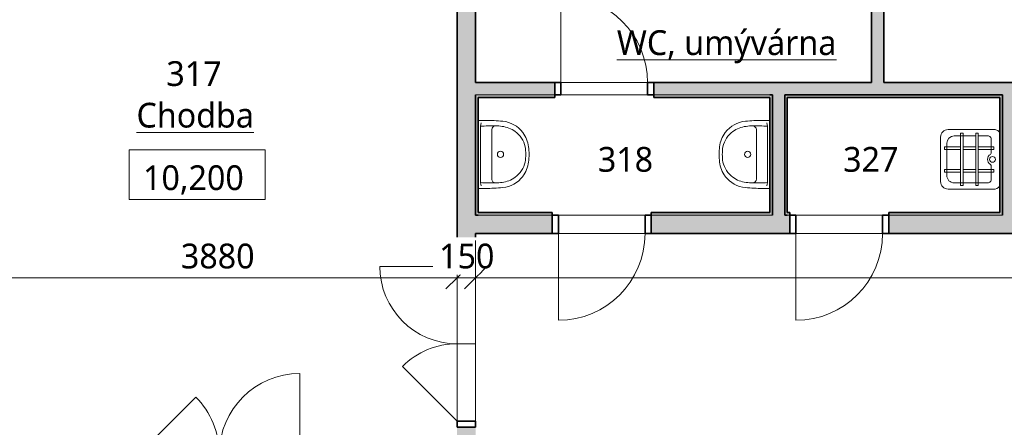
# Model space of a CAD drawing. Header units: metres. Extents: x -2.7 to 41.7, y -4.4 to 31.2.
# Tile 16 of 21: x 18.1 to 26.1, y 8.6 to 11.9. Entities that reach past the tile are written whole.
import ezdxf

# ---------------------------------------------------------------- set-up
doc = ezdxf.new("R2010")
doc.units = ezdxf.units.M
doc.linetypes.add('AV - Cerch_ 1 tecka 2mm', pattern=[0.004, 0.002, -0.001, 0, -0.001])
doc.layers.add('AV-KOTY', color=5, linetype='Continuous', lineweight=13, true_color=0x0000ff)
doc.layers.add('AV-MISTNOSTI', color=5, linetype='Continuous', lineweight=5, true_color=0x0000ff)
for name, color, linetype, lineweight in [('AV-KOTY-100', 7, 'Continuous', 5), ('AV-SRAFY', 7, 'Continuous', 35), ('AV-STAVBA', 7, 'Continuous', 18), ('AV-VYBAVENI', 7, 'Continuous', 18)]:
    doc.layers.add(name, color=color, linetype=linetype, lineweight=lineweight)
doc.styles.add('Trebuchet MS', font='trebuc.ttf', dxfattribs={"height": 0.2})
doc.styles.add('Trebuchet MS_B', font='trebuc.ttf', dxfattribs={"height": 0.2})
doc.dimstyles.new('2_mm_-_O_-_Blue_-_mm_-_zaokrouhlena', dxfattribs={"dimscale": 0.3048, "dimtxt": 0.20619, "dimasz": 0.590551, "dimexe": 0.393701, "dimexo": 0.0625, "dimgap": 0.065617, "dimtad": 1, "dimdec": 0, "dimlfac": 1000, "dimrnd": 10, "dimzin": 0, "dimdsep": 46, "dimtxsty": 'Trebuchet MS', "dimblk1": 'OBLIQUE', "dimblk2": 'OBLIQUE', "dimsah": 1, "dimcen": 0.09, "dimazin": 0, "dimtfac": 1, "dimtdec": 4, "dimtix": 1, "dimtmove": 0, "dimatfit": 3, "dimfxl": 0.984252, "dimfxlon": 1, "dimtvp": 1, "dimtfill": 1, "dimtolj": 1, "dimtzin": 0, "dimarcsym": 2})
doc.dimstyles.new('2_mm_-_O_-_Blue_-_mm_-_zaokrouhlena_1', dxfattribs={"dimscale": 0.3048, "dimtxt": 0.20619, "dimasz": 0.590551, "dimexe": 0.393701, "dimexo": 0.0625, "dimgap": 0.065617, "dimtad": 1, "dimdec": 0, "dimlfac": 1000, "dimrnd": 10, "dimzin": 0, "dimdsep": 46, "dimtxsty": 'Trebuchet MS', "dimblk1": 'OBLIQUE', "dimblk2": 'OBLIQUE', "dimsah": 1, "dimcen": 0.09, "dimazin": 0, "dimtfac": 1, "dimtdec": 4, "dimtix": 1, "dimtmove": 2, "dimatfit": 3, "dimfxl": 0.984252, "dimfxlon": 1, "dimtvp": 1, "dimtfill": 1, "dimtolj": 1, "dimtzin": 0, "dimarcsym": 2})

# ---------------------------------------------------------------- blocks, each defined once
blk = doc.blocks.new('DO_1-P_Ocel_ - 700x1970_100-947632-3NP')
at = {"layer": 'AV-STAVBA'}
for p, q in [((-0.35, 0.75), (-0.35, 0.05)), ((-0.35, 0.05), (0.35, 0.05)), ((-0.35, -0.05), (0.35, -0.05))]:
    blk.add_line(p, q, dxfattribs=at)
at = {"layer": 'AV-STAVBA', "linetype": 'AV - Cerch_ 1 tecka 2mm'}
for p, q in [((-0.4, 0.05), (0.4, 0.05)), ((-0.35, 0.05), (0.35, 0.05)), ((-0.4, -0.05), (0.4, -0.05)), ((-0.35, -0.05), (0.35, -0.05))]:
    blk.add_line(p, q, dxfattribs=at)
at = {"layer": 'AV-STAVBA', "lineweight": 35}
for p, q in [((-0.35, 0.05), (-0.4, 0.05)), ((-0.4, 0.05), (-0.4, -0.05)), ((-0.35, -0.05), (-0.35, 0.05)), ((0.4, 0.05), (0.35, 0.05)), ((0.35, 0.05), (0.35, -0.05)), ((0.4, -0.05), (0.4, 0.05)), ((-0.4, -0.05), (-0.35, -0.05)), ((0.35, -0.05), (0.4, -0.05))]:
    blk.add_line(p, q, dxfattribs=at)
at = {"layer": 'AV-STAVBA'}
blk.add_arc((-0.35, 0.05), 0.7, 0, 90, dxfattribs=at)
blk = doc.blocks.new('DO_1-L_Ocel_ - 700x1970_150-958473-3NP')
at = {"layer": 'AV-STAVBA'}
for p, q in [((0.35, 0.775), (0.35, 0.075)), ((-0.35, 0.075), (0.35, 0.075)), ((-0.35, -0.075), (0.35, -0.075))]:
    blk.add_line(p, q, dxfattribs=at)
at = {"layer": 'AV-STAVBA', "linetype": 'AV - Cerch_ 1 tecka 2mm'}
for p, q in [((-0.4, 0.075), (0.4, 0.075)), ((-0.35, 0.075), (0.35, 0.075)), ((-0.4, -0.075), (0.4, -0.075)), ((-0.35, -0.075), (0.35, -0.075))]:
    blk.add_line(p, q, dxfattribs=at)
at = {"layer": 'AV-STAVBA', "lineweight": 35}
for p, q in [((-0.35, 0.075), (-0.4, 0.075)), ((-0.4, 0.075), (-0.4, -0.075)), ((-0.35, -0.075), (-0.35, 0.075)), ((0.4, 0.075), (0.35, 0.075)), ((0.35, 0.075), (0.35, -0.075)), ((0.4, -0.075), (0.4, 0.075)), ((-0.4, -0.075), (-0.35, -0.075)), ((0.35, -0.075), (0.4, -0.075))]:
    blk.add_line(p, q, dxfattribs=at)
at = {"layer": 'AV-STAVBA'}
blk.add_arc((0.35, 0.075), 0.7, 90, 180, dxfattribs=at)
blk = doc.blocks.new('DO_2-L_Obl__členěné_222 - 1300x2550_zdobné-998353-3NP')
at = {"layer": 'AV-STAVBA'}
for p, q in [((0.65, 0.86), (0.65, 0.21)), ((-0.65, 0.21), (-0.1904, 0.6696)), ((-0.65, 0.21), (0.65, 0.21)), ((-0.65, -0.47), (-0.65, 0.21)), ((0, 0.21), (0, -0.47)), ((0.65, -0.47), (0.65, 0.21)), ((-0.7, -0.47), (-0.65, -0.47)), ((-0.65, -0.47), (0.65, -0.47)), ((0.65, -0.47), (0.7, -0.47))]:
    blk.add_line(p, q, dxfattribs=at)
at = {"layer": 'AV-STAVBA', "lineweight": 35}
for p, q in [((-0.65, 0.21), (-0.7, 0.21)), ((-0.7, 0.21), (-0.7, -0.47)), ((-0.65, -0.47), (-0.65, 0.21)), ((0.7, 0.21), (0.65, 0.21)), ((0.65, 0.21), (0.65, -0.47)), ((0.7, -0.47), (0.7, 0.21)), ((-0.7, -0.47), (-0.65, -0.47)), ((0.65, -0.47), (0.7, -0.47))]:
    blk.add_line(p, q, dxfattribs=at)
at = {"layer": 'AV-STAVBA', "linetype": 'AV - Cerch_ 1 tecka 2mm'}
for p, q in [((-0.65, 0.21), (0.65, 0.21)), ((-0.7, -0.47), (0.7, -0.47)), ((-0.65, -0.47), (0.65, -0.47))]:
    blk.add_line(p, q, dxfattribs=at)
at = {"layer": 'AV-STAVBA'}
for centre, start, end in [((0.65, 0.21), 90, 180), ((-0.65, 0.21), 360, 45)]:
    blk.add_arc(centre, 0.65, start, end, dxfattribs=at)
blk = doc.blocks.new('DO_2-L_Obl__členěné_prosklené_222 - 1250x2700_zdobné-998234-3NP')
at = {"layer": 'AV-STAVBA'}
for p, q in [((0.625, 0.57), (0.625, -0.055)), ((-0.625, -0.055), (-0.1831, 0.3869)), ((-0.625, -0.055), (0.625, -0.055)), ((-0.625, -0.205), (-0.625, -0.055)), ((0, -0.055), (0, -0.205)), ((0.625, -0.205), (0.625, -0.055)), ((-0.675, -0.205), (-0.625, -0.205)), ((-0.625, -0.205), (0.625, -0.205)), ((0.625, -0.205), (0.675, -0.205))]:
    blk.add_line(p, q, dxfattribs=at)
at = {"layer": 'AV-STAVBA', "lineweight": 35}
for p, q in [((-0.625, -0.055), (-0.675, -0.055)), ((-0.675, -0.055), (-0.675, -0.205)), ((-0.625, -0.205), (-0.625, -0.055)), ((0.675, -0.055), (0.625, -0.055)), ((0.625, -0.055), (0.625, -0.205)), ((0.675, -0.205), (0.675, -0.055)), ((-0.675, -0.205), (-0.625, -0.205)), ((0.625, -0.205), (0.675, -0.205))]:
    blk.add_line(p, q, dxfattribs=at)
at = {"layer": 'AV-STAVBA', "linetype": 'AV - Cerch_ 1 tecka 2mm'}
for p, q in [((-0.625, -0.055), (0.625, -0.055)), ((-0.675, -0.205), (0.675, -0.205)), ((-0.625, -0.205), (0.625, -0.205))]:
    blk.add_line(p, q, dxfattribs=at)
at = {"layer": 'AV-STAVBA'}
for centre, start, end in [((0.625, -0.055), 90, 180), ((-0.625, -0.055), 360, 45)]:
    blk.add_arc(centre, 0.625, start, end, dxfattribs=at)
blk = doc.blocks.new('Koncepční umyvadlo - 550x400-1470811-3NP')
at = {"layer": 'AV-VYBAVENI'}
for p, q in [((-0.075, 0.12), (0.125, 0.12)), ((0.125, 0.12), (0.325, 0.12)), ((-0.15, 0.0696), (-0.15, 0.01)), ((-0.13, 0.0342), (-0.1027, 0.03)), ((-0.1027, 0.03), (0.3527, 0.03)), ((0.3527, 0.03), (0.38, 0.0342)), ((0.4, 0.01), (0.4, 0.0696))]:
    blk.add_line(p, q, dxfattribs=at)
blk.add_circle((0.125, 0.191), 0.025, dxfattribs=at)
for centre, radius, start, end in [((0.087, 0.1893), 0.2291, 95.97223, 127.42411), ((0.125, 0.0213), 0.4007, 81.12195, 98.87805), ((0.163, 0.1893), 0.2291, 52.57589, 84.02777), ((0.0863, 0.1873), 0.2303, 126.98722, 174.63967), ((0.1108, 0.183), 0.2128, 102.9464, 143.51515), ((0.125, -0.0054), 0.4007, 81.12195, 98.87805), ((0.1392, 0.183), 0.2128, 36.48485, 77.0536), ((0.1637, 0.1873), 0.2303, 5.36033, 53.01278), ((0.1142, 0.1817), 0.2163, 143.76118, 174.20939), ((0.1358, 0.1817), 0.2163, 5.79061, 36.23882), ((1.3731, 0.0627), 1.5231, 174.49277, 179.73823), ((0.092, 0.1621), 0.1973, 167.88867, 183.52869), ((0.158, 0.1621), 0.1973, 356.47131, 12.11133), ((-1.1231, 0.0627), 1.5231, 0.26177, 5.50723), ((1.2179, 0.1148), 1.3234, 178.47706, 183.67527), ((-0.075, 0.15), 0.03, 180, 270), ((0.325, 0.15), 0.03, 270, 360), ((-0.9659, 0.1148), 1.3213, 356.32077, 1.52691)]:
    blk.add_arc(centre, radius, start, end, dxfattribs=at)
blk = doc.blocks.new('Koncepční Výlevka - 480x480-1479807-3NP')
at = {"layer": 'AV-VYBAVENI'}
for p, q in [((-0.055, 0.49), (0.3052, 0.49)), ((-0.115, 0.05), (-0.115, 0.4302)), ((-0.005, 0.44), (0.2552, 0.44)), ((0.0209, 0.4593), (0.0436, 0.4593)), ((0.0209, 0.33), (0.0209, 0.4593)), ((0.0436, 0.4593), (0.0436, 0.33)), ((0.2043, 0.4593), (0.2271, 0.4593)), ((0.2043, 0.33), (0.2043, 0.4593)), ((0.2271, 0.4593), (0.2271, 0.33)), ((0.365, 0.43), (0.365, 0.0502)), ((-0.0872, 0.33), (0.3365, 0.33)), ((-0.0872, 0.3087), (-0.0872, 0.33)), ((-0.065, 0.11), (-0.065, 0.3801)), ((0.315, 0.3801), (0.315, 0.2064)), ((0.3365, 0.33), (0.3365, 0.3087)), ((0.3365, 0.3087), (-0.0872, 0.3087)), ((0.0209, 0.2064), (0.0209, 0.3087)), ((0.0436, 0.3087), (0.0436, 0.2064)), ((0.2043, 0.2064), (0.2043, 0.3087)), ((0.2271, 0.3087), (0.2271, 0.2064)), ((-0.0872, 0.2064), (0.3365, 0.2064)), ((-0.0872, 0.1851), (-0.0872, 0.2064)), ((0.3365, 0.1851), (-0.0872, 0.1851)), ((0.0209, 0.0601), (0.0209, 0.1851)), ((0.0436, 0.1851), (0.0436, 0.0601)), ((0.2043, 0.0601), (0.2043, 0.1851)), ((0.2271, 0.1851), (0.2271, 0.0601)), ((0.315, 0.1851), (0.315, 0.1101)), ((0.3365, 0.2064), (0.3365, 0.1851)), ((-0.035, 0.08), (0.0752, 0.08)), ((0.0752, 0.08), (0.0846, 0.0864)), ((0.1654, 0.0864), (0.1748, 0.08)), ((0.1748, 0.08), (0.285, 0.08)), ((0.0436, 0.0601), (0.0209, 0.0601)), ((0.2271, 0.0601), (0.2043, 0.0601))]:
    blk.add_line(p, q, dxfattribs=at)
blk.add_circle((0.125, 0.0707), 0.0234, dxfattribs=at)
for centre, radius, start, end in [((-0.055, 0.43), 0.06, 90, 179.80888), ((0.305, 0.43), 0.06, 0, 89.814), ((-0.005, 0.38), 0.06, 90, 179.87038), ((0.255, 0.38), 0.06, 0.09691, 89.81457), ((-0.035, 0.11), 0.03, 180, 270.07847), ((0.125, 0.0659), 0.0453, 26.82606, 153.17386), ((0.285, 0.11), 0.03, 270.00002, 0.14738), ((-0.075, 0.05), 0.04, 180, 270), ((0.325, 0.05), 0.04, 270, 0.23407)]:
    blk.add_arc(centre, radius, start, end, dxfattribs=at)
blk = doc.blocks.new('Spot Elevations - Vyskova kota v pudoryse-4918-3NP')
at = {"layer": 'AV-KOTY', "lineweight": 5}
for p, q in [((-0.0055, 0), (-0.0055, 0.004)), ((-0.0055, 0.004), (0.0055, 0.004)), ((0.0055, 0.004), (0.0055, 0)), ((0.0055, 0), (-0.0055, 0))]:
    blk.add_line(p, q, dxfattribs=at)
blk = doc.blocks.new('DIMBLOCK106-3NP')
at = {"layer": 'AV-KOTY-100', "color": 5, "true_color": 0x0000ff}
for p, q in [((17.7648, 9.8012), (17.7648, 10.1012)), ((21.6448, 9.8012), (21.6448, 10.1012)), ((17.7648, 9.8012), (17.8548, 9.8912)), ((21.6448, 9.8012), (21.7348, 9.8912)), ((17.7648, 9.8012), (17.6748, 9.7112)), ((17.7648, 9.8012), (21.6448, 9.8012)), ((17.7648, 9.8012), (17.7648, 9.6812)), ((21.6448, 9.8012), (21.5548, 9.7112)), ((21.6448, 9.8012), (21.6448, 9.6812))]:
    blk.add_line(p, q, dxfattribs=at)
at = {"layer": 'AV-KOTY-100', "color": 0, "insert": (19.4112, 10.0771), "char_height": 0.2, "width": 0.704541, "attachment_point": 1, "line_spacing_factor": 1.048425, "style": 'Trebuchet MS', "bg_fill": 3, "box_fill_scale": 1.25, "bg_fill_color": 256, "bg_fill_true_color": 13158600, "bg_fill_transparency": 0}
blk.add_mtext('3880', dxfattribs=at)
blk = doc.blocks.new('_Oblique')
at = {"color": 0, "linetype": 'ByBlock', "lineweight": -2}
blk.add_line((-0.5, -0.5), (0.5, 0.5), dxfattribs=at)
blk = doc.blocks.new('DIMBLOCK107-3NP')
at = {"layer": 'AV-KOTY-100', "color": 5, "true_color": 0x0000ff}
for p, q in [((21.6448, 9.8012), (21.6448, 10.1012)), ((21.7948, 9.8012), (21.7948, 10.1012)), ((21.6448, 9.8012), (21.7348, 9.8912)), ((21.7948, 9.8012), (21.8848, 9.8912)), ((21.6448, 9.8012), (21.5548, 9.7112)), ((21.6448, 9.8012), (21.7948, 9.8012)), ((21.6448, 9.8012), (21.6448, 9.6812)), ((21.7948, 9.8012), (21.7048, 9.7112)), ((21.7948, 9.8012), (21.7948, 9.6812))]:
    blk.add_line(p, q, dxfattribs=at)
at = {"layer": 'AV-KOTY-100', "color": 0, "insert": (21.4996, 10.0771), "char_height": 0.2, "width": 0.528406, "attachment_point": 1, "line_spacing_factor": 1.048425, "style": 'Trebuchet MS', "bg_fill": 3, "box_fill_scale": 1.25, "bg_fill_color": 256, "bg_fill_true_color": 13158600, "bg_fill_transparency": 0}
blk.add_mtext('150', dxfattribs=at)
blk = doc.blocks.new('DIMBLOCK108-3NP')
at = {"layer": 'AV-KOTY-100', "color": 5, "true_color": 0x0000ff}
for p, q in [((21.7948, 9.8012), (21.7948, 10.1012)), ((34.0148, 9.8012), (34.0148, 10.1012)), ((21.7948, 9.8012), (21.8848, 9.8912)), ((34.0148, 9.8012), (34.1048, 9.8912)), ((21.7948, 9.8012), (21.7048, 9.7112)), ((21.7948, 9.8012), (34.0148, 9.8012)), ((21.7948, 9.8012), (21.7948, 9.6812)), ((34.0148, 9.8012), (33.9248, 9.7112)), ((34.0148, 9.8012), (34.0148, 9.6812))]:
    blk.add_line(p, q, dxfattribs=at)
at = {"layer": 'AV-KOTY-100', "color": 0, "insert": (28.0858, 10.0771), "char_height": 0.2, "width": 0.880677, "attachment_point": 1, "line_spacing_factor": 1.048425, "style": 'Trebuchet MS', "bg_fill": 3, "box_fill_scale": 1.25, "bg_fill_color": 256, "bg_fill_true_color": 13158600, "bg_fill_transparency": 0}
blk.add_mtext('12220', dxfattribs=at)

msp = doc.modelspace()

# ---------------------------------------------------------------- hatches: boundary and pattern name
at = {"layer": 'AV-SRAFY', "lineweight": 18}
h = msp.add_hatch(color=256, dxfattribs=at)
h.paths.add_polyline_path([(21.7948, 8.3782), (21.7948, 8.5932), (21.6448, 8.5932), (21.6448, 8.3782)])
h.paths.add_polyline_path([(21.6448, 9.9432), (21.7948, 9.9432), (21.7948, 14.0482), (21.6448, 14.0482), (21.6448, 11.0351)])
for points in [[(24.9948, 11.3782), (25.0948, 11.3782), (25.0948, 14.0482), (24.9948, 14.0482), (24.9948, 12.1549)], [(24.2948, 10.3082), (24.2948, 11.3782), (24.1948, 11.3782), (24.1948, 10.3082)], [(26.1401, 11.2782), (26.1548, 11.2782), (26.1548, 11.3782), (24.2948, 11.3782), (24.2948, 11.2782), (26.0548, 11.2782)], [(21.8148, 10.3082), (21.8148, 11.2582), (21.7948, 11.2582), (21.7948, 10.3082)], [(24.1748, 10.3282), (24.1948, 10.3282), (24.1948, 11.2782), (24.1748, 11.2782), (24.1748, 11.0351)], [(24.2948, 11.2582), (26.0348, 11.2582), (26.0348, 11.2782), (24.2948, 11.2782)], [(24.3148, 10.3082), (24.3148, 11.2582), (24.2948, 11.2582), (24.2948, 10.3082)], [(26.0348, 10.3282), (26.0548, 10.3282), (26.0548, 11.2782), (26.0348, 11.2782), (26.0348, 11.0351)], [(26.0548, 10.3082), (26.1548, 10.3082), (26.1548, 11.2782), (26.0548, 11.2782), (26.0548, 11.0351)]]:
    msp.add_hatch(color=256, dxfattribs=at).paths.add_polyline_path(points)
h = msp.add_hatch(color=256, dxfattribs=at)
h.paths.add_polyline_path([(24.1948, 11.2782), (24.1948, 11.3782), (23.2348, 11.3782), (23.2348, 11.2782), (24.1748, 11.2782)])
h.paths.add_polyline_path([(21.8837, 11.2782), (22.4348, 11.2782), (22.4348, 11.3782), (21.7948, 11.3782), (21.7948, 11.2782)])
h = msp.add_hatch(color=256, dxfattribs=at)
h.paths.add_polyline_path([(23.3025, 11.2582), (24.1748, 11.2582), (24.1748, 11.2782), (23.2348, 11.2782), (23.2348, 11.2582)])
h.paths.add_polyline_path([(21.8148, 11.2582), (22.4348, 11.2582), (22.4348, 11.2782), (21.7948, 11.2782), (21.7948, 11.2582)])
h = msp.add_hatch(color=256, dxfattribs=at)
h.paths.add_polyline_path([(34.0148, 10.1582), (34.0148, 10.3082), (32.0698, 10.3082), (32.0698, 10.1582)])
h.paths.add_polyline_path([(31.1698, 10.1582), (31.1698, 10.3082), (27.9748, 10.3082), (27.9748, 10.1582), (28.9777, 10.1582)])
h.paths.add_polyline_path([(23.3025, 10.1582), (24.3348, 10.1582), (24.3348, 10.3082), (23.2148, 10.3082), (23.2148, 10.1582)])
h.paths.add_polyline_path([(27.1748, 10.1582), (27.1748, 10.3082), (25.1348, 10.3082), (25.1348, 10.1582), (26.1401, 10.1582)])
h.paths.add_polyline_path([(21.7948, 10.1582), (22.4148, 10.1582), (22.4148, 10.3082), (21.7948, 10.3082)])
h = msp.add_hatch(color=256, dxfattribs=at)
h.paths.add_polyline_path([(24.1948, 10.3082), (24.1948, 10.3282), (23.2148, 10.3282), (23.2148, 10.3082), (23.3025, 10.3082)])
h.paths.add_polyline_path([(22.4148, 10.3082), (22.4148, 10.3282), (21.8148, 10.3282), (21.8148, 10.3082)])
h = msp.add_hatch(color=256, dxfattribs=at)
h.paths.add_polyline_path([(24.3348, 10.3082), (24.3348, 10.3282), (24.3148, 10.3282), (24.3148, 10.3082)])
h.paths.add_polyline_path([(26.0548, 10.3082), (26.0548, 10.3282), (25.1348, 10.3282), (25.1348, 10.3082)])

# ---------------------------------------------------------------- linework, layer by layer
at = {"layer": 'AV-STAVBA', "lineweight": 35}
for p, q in [((21.6448, 14.0482), (21.6448, 9.9432)), ((21.7948, 11.3782), (21.7948, 12.7482)), ((24.9948, 12.7482), (24.9948, 11.3782)), ((25.0948, 11.3782), (25.0948, 12.7482)), ((22.4348, 11.3782), (21.7948, 11.3782)), ((22.4348, 11.2582), (22.4348, 11.3782)), ((24.9948, 11.3782), (23.2348, 11.3782)), ((23.2348, 11.3782), (23.2348, 11.2582)), ((27.1748, 11.3782), (25.0948, 11.3782)), ((21.7948, 10.3082), (21.7948, 11.2782)), ((21.8148, 11.2582), (22.4348, 11.2582)), ((21.8148, 10.3282), (21.8148, 11.2582)), ((23.2348, 11.2582), (24.1748, 11.2582)), ((24.1748, 11.2782), (24.1948, 11.2782)), ((24.1748, 11.2582), (24.1748, 10.3282)), ((24.1948, 11.2782), (24.1948, 10.3082)), ((24.2948, 10.3082), (24.2948, 11.2782)), ((24.2948, 11.2782), (26.0548, 11.2782)), ((24.3148, 11.2582), (26.0348, 11.2582)), ((24.3148, 10.3282), (24.3148, 11.2582)), ((26.0348, 11.2582), (26.0348, 10.3282)), ((26.0548, 11.2782), (26.0548, 10.3082)), ((21.8148, 10.3082), (21.7948, 10.3082)), ((22.4148, 10.3282), (21.8148, 10.3282)), ((22.4148, 10.1582), (22.4148, 10.3282)), ((23.2148, 10.3282), (23.2148, 10.1582)), ((24.1748, 10.3282), (23.2148, 10.3282)), ((24.3148, 10.3082), (24.2948, 10.3082)), ((24.3348, 10.3282), (24.3148, 10.3282)), ((24.3348, 10.1582), (24.3348, 10.3282)), ((25.1348, 10.3282), (25.1348, 10.1582)), ((26.0348, 10.3282), (25.1348, 10.3282)), ((21.7948, 9.9432), (21.7948, 10.1582)), ((21.7948, 10.1582), (22.4148, 10.1582)), ((23.2148, 10.1582), (24.3348, 10.1582)), ((25.1348, 10.1582), (27.1748, 10.1582)), ((21.6448, 9.9432), (21.7948, 9.9432))]:
    msp.add_line(p, q, dxfattribs=at)
at = {"layer": 'AV-STAVBA'}
for p, q in [((22.4848, 11.3782), (23.1848, 11.3782)), ((21.7948, 11.2782), (22.4348, 11.2782)), ((23.1848, 11.2782), (22.4848, 11.2782)), ((23.2348, 11.2782), (24.1748, 11.2782)), ((22.4148, 10.3082), (21.8148, 10.3082)), ((22.4648, 10.3082), (23.1648, 10.3082)), ((24.1948, 10.3082), (23.2148, 10.3082)), ((24.3348, 10.3082), (24.3148, 10.3082)), ((24.3848, 10.3082), (25.0848, 10.3082)), ((26.0548, 10.3082), (25.1348, 10.3082)), ((23.1648, 10.1582), (22.4648, 10.1582)), ((25.0848, 10.1582), (24.3848, 10.1582)), ((21.6448, 8.6432), (21.6448, 9.8932)), ((21.7948, 9.8932), (21.7948, 8.6432))]:
    msp.add_line(p, q, dxfattribs=at)

# ---------------------------------------------------------------- block references
at = {"layer": 'AV-KOTY', "lineweight": 5, "xscale": 99.99999999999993, "yscale": 99.99999999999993, "zscale": 99.99999999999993}
msp.add_blockref('Spot Elevations - Vyskova kota v pudoryse-4918-3NP', (19.5427, 10.4341), dxfattribs=at)
at = {"layer": 'AV-STAVBA'}
for name, p in [('DO_1-P_Ocel_ - 700x1970_100-947632-3NP', (22.8348, 11.3282)), ('DO_2-L_Obl__členěné_222 - 1300x2550_zdobné-998353-3NP', (19.7224, 8.1682))]:
    msp.add_blockref(name, p, dxfattribs=at)
for name, p, rotation in [('DO_1-L_Ocel_ - 700x1970_150-958473-3NP', (22.8148, 10.2332), 180), ('DO_1-L_Ocel_ - 700x1970_150-958473-3NP', (24.7348, 10.2332), 180), ('DO_2-L_Obl__členěné_prosklené_222 - 1250x2700_zdobné-998234-3NP', (21.5898, 9.2682), 89.9999999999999)]:
    msp.add_blockref(name, p, dxfattribs=dict(at, rotation=rotation))
at = {"layer": 'AV-VYBAVENI'}
for name, p, rotation in [('Koncepční umyvadlo - 550x400-1470811-3NP', (21.8048, 10.9232), 270), ('Koncepční umyvadlo - 550x400-1470811-3NP', (24.1848, 10.6732), 89.99999999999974), ('Koncepční Výlevka - 480x480-1479807-3NP', (26.0448, 10.6332), 89.99999999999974)]:
    msp.add_blockref(name, p, dxfattribs=dict(at, rotation=rotation))

# ---------------------------------------------------------------- texts
at = {"layer": 'AV-KOTY', "lineweight": 5, "insert": (19.1052, 10.71), "char_height": 0.2, "width": 1.002048, "attachment_point": 1, "line_spacing_factor": 1.048425, "style": 'Trebuchet MS'}
msp.add_mtext('10,200', dxfattribs=at)
at = {"layer": 'AV-MISTNOSTI', "char_height": 0.2, "attachment_point": 1, "style": 'Trebuchet MS_B'}
for s, insert, width in [('\\LWC, umývárna', (22.9369, 11.8011), 2.324894), ('317', (19.2935, 11.5514), 0.601266), ('\\LChodba', (19.052, 11.2151), 1.186497), ('318', (22.7829, 10.8581), 0.601266), ('327', (24.7666, 10.8581), 0.601266)]:
    msp.add_mtext(s, dxfattribs=dict(at, insert=insert, width=width))

# ---------------------------------------------------------------- next in the draw order: dimensions: what is measured, and where the dimension line sits
at = {"layer": 'AV-KOTY', "lineweight": 5}
dim = msp.add_linear_dim(base=(21.6448, 9.8012), p1=(17.7648, 10.1012), p2=(21.6448, 10.1012), dimstyle='2_mm_-_O_-_Blue_-_mm_-_zaokrouhlena', override={"dimpost": '<>', "dimfxl": 3.879957}, dxfattribs=at)
dim.commit()
dim.dimension.update_dxf_attribs({"geometry": 'DIMBLOCK106-3NP', "text_midpoint": (19.7048, 9.923)})

# ---------------------------------------------------------------- next in the draw order: dimensions: what is measured, and where the dimension line sits
dim = msp.add_linear_dim(base=(21.7948, 9.8012), p1=(21.6448, 10.1012), p2=(21.7948, 10.1012), dimstyle='2_mm_-_O_-_Blue_-_mm_-_zaokrouhlena', override={"dimpost": '<>', "dimfxl": 0.15}, dxfattribs=at)
dim.commit()
dim.dimension.update_dxf_attribs({"geometry": 'DIMBLOCK107-3NP', "text_midpoint": (21.7198, 9.923)})

# ---------------------------------------------------------------- next in the draw order: dimensions: what is measured, and where the dimension line sits
dim = msp.add_linear_dim(base=(34.0148, 9.8012), p1=(21.7948, 10.1012), p2=(34.0148, 10.1012), dimstyle='2_mm_-_O_-_Blue_-_mm_-_zaokrouhlena_1', override={"dimpost": '<>', "dimfxl": 12.22}, dxfattribs=at)
dim.commit()
dim.dimension.update_dxf_attribs({"geometry": 'DIMBLOCK108-3NP', "text_midpoint": (28.5261, 9.9438), "dimtype": 160})

doc.saveas('drawing.dxf')
